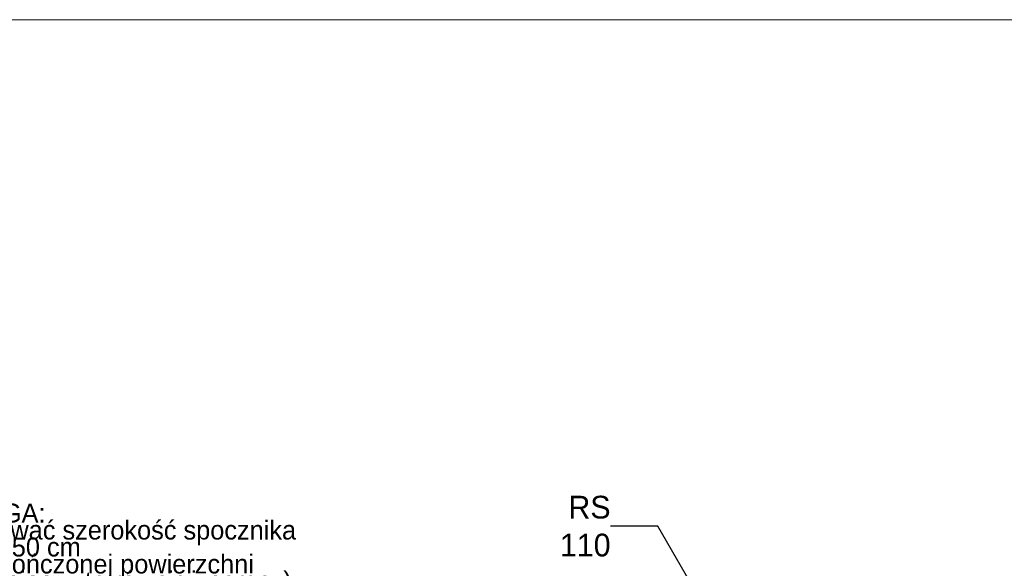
# Model space of a CAD drawing. Extents: x -145259 to -66341, y -2316 to 227384.
# Tile 94 of 143: x -121133 to -113334, y 182637 to 186984. Entities that reach past the tile are written whole.
import ezdxf

# ---------------------------------------------------------------- set-up
doc = ezdxf.new("R2010")
doc.units = 0
doc.header["$MEASUREMENT"] = 0
for name, color, linetype, lineweight in [('ARCH TABELA_Nr_Pióra__21', 7, 'Continuous', 13), ('Arch wymiary_Nr_Pióra__20', 1, 'Continuous', 20), ('INWENT OPISY_Nr_Pióra__21', 7, 'Continuous', 13)]:
    doc.layers.add(name, color=color, linetype=linetype, lineweight=lineweight)
doc.styles.add('GENERATED_STYLE_2', font='txt')
doc.styles.add('GENERATED_STYLE_6', font='txt')
doc.dimstyles.new('GENERATED_STYLE__9', dxfattribs={"dimtxt": 0.18, "dimasz": 109.44, "dimexe": 0.18, "dimexo": 0.0625, "dimgap": 0.09, "dimtad": 0, "dimtih": 1, "dimtoh": 1, "dimdec": 4, "dimzin": 0, "dimdsep": 46, "dimcen": 0.09, "dimadec": 0, "dimazin": 0, "dimtfac": 1, "dimtdec": 4, "dimtmove": 0, "dimatfit": 3, "dimldrblk": 'ARROWHEAD_11', "dimfxl": 0, "dimtolj": 1, "dimtzin": 0, "dimarcsym": 0})

# ---------------------------------------------------------------- blocks, each defined once
blk = doc.blocks.new('ARROWHEAD_11')
at = {"color": 0, "linetype": 'Continuous', "lineweight": 0}
blk.add_line((0, 0), (-1, 0), dxfattribs=at)
at = {"color": 0, "linetype": 'Continuous', "lineweight": 0, "const_width": 0.25, "flags": 128}
blk.add_lwpolyline([(-0.125, 0, 1), (0.125, 0, 1)], format="xyb", close=True, dxfattribs=at)

msp = doc.modelspace()

# ---------------------------------------------------------------- linework, layer by layer
at = {"layer": 'ARCH TABELA_Nr_Pióra__21', "linetype": 'Continuous'}
msp.add_line((-143258.7, 186983.6), (-68258.7, 186983.6), dxfattribs=at)

# ---------------------------------------------------------------- texts
at = {"layer": 'Arch wymiary_Nr_Pióra__20', "linetype": 'Continuous', "insert": (-121741.8, 182416.2), "char_height": 150, "width": 3044.354, "attachment_point": 7, "line_spacing_factor": 0.537969, "style": 'GENERATED_STYLE_2'}
msp.add_mtext('{UWAGA: \\Pzachować szerokość spocznika \\Pmin. 150 cm\\Pw wykończonej powierzchni\\P(wliczając w to również poręcz) }', dxfattribs=at)
at = {"layer": 'INWENT OPISY_Nr_Pióra__21', "linetype": 'Continuous', "insert": (-116452.4, 182970.2), "char_height": 180, "width": 692.895, "attachment_point": 6, "style": 'GENERATED_STYLE_6'}
msp.add_mtext('{RS 110}', dxfattribs=at)

# ---------------------------------------------------------------- leaders
at = {"layer": 'INWENT OPISY_Nr_Pióra__21', "linetype": 'Continuous', "annotation_type": 0, "has_hookline": 1, "hookline_direction": 1, "text_width": 437.1}
msp.add_leader([(-115268.7, 181568.6), (-116077.4, 182970.2), (-116452.3, 182970.2)], dimstyle='GENERATED_STYLE__9', dxfattribs=at)

doc.saveas('drawing.dxf')
